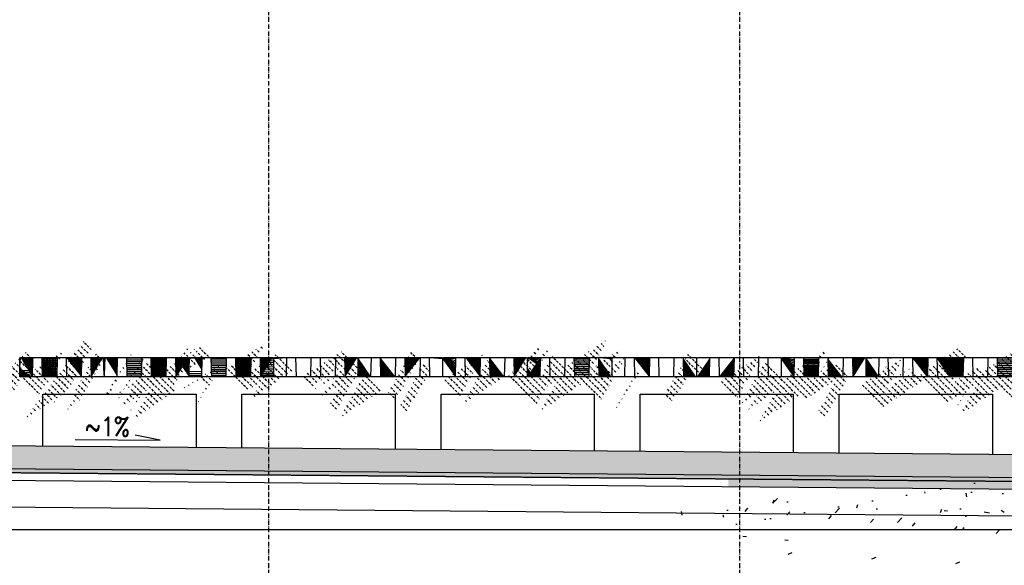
# Model space of a CAD drawing. Header units: centimetres. Extents: x 657501712 to 657529232, y 555122765 to 555182979.
# Tile 34 of 78: x 657503637 to 657504923, y 555123523 to 555124235. Entities that reach past the tile are written whole.
import ezdxf
from ezdxf.enums import TextEntityAlignment as Align

# ---------------------------------------------------------------- set-up
doc = ezdxf.new("R2010")
doc.units = ezdxf.units.CM
doc.header["$LTSCALE"] = 0.1
for name, pattern in [('ZKZOK_PW_06_00_300$0$ACAD_ISO04W100', [30.5, 24, -3, 0.5, -3]), ('ZKZOK_PW_06_00_300$0$ACAD_ISO10W100', [18.5, 12, -3, 0.5, -3]), ('ZKZOK_PW_06_00_300$0$DASHED', [0.75, 0.5, -0.25])]:
    doc.linetypes.add(name, pattern=pattern)
for name, color, linetype in [('xrefs', 7, 'Continuous'), ('ZKZOK_PW_06_00_300$0$G_GB_030L', 7, 'ZKZOK_PW_06_00_300$0$ACAD_ISO04W100'), ('ZKZOK_PW_06_00_300$0$S_GB_102T', 2, 'Continuous'), ('ZKZOK_PW_06_00_300$0$S_GB_200L', 3, 'Continuous'), ('ZKZOK_PW_06_00_300$0$S_GB_301L', 1, 'Continuous'), ('ZKZOK_PW_06_00_300$0$S_GB_303L', 3, 'Continuous'), ('ZKZOK_PW_06_00_300$0$S_GB_309H', 9, 'Continuous'), ('ZKZOK_PW_06_00_300$0$S_GB_309L', 9, 'Continuous'), ('ZKZOK_PW_06_00_300$0$S_GB_314L', 4, 'Continuous'), ('ZKZOK_PW_06_00_300$0$S_GB_402L', 2, 'Continuous'), ('ZKZOK_PW_06_00_300$0$S_GB_409L', 9, 'Continuous')]:
    doc.layers.add(name, color=color, linetype=linetype)
doc.styles.add('ZKZOK_PW_06_00_300$0$GBPBP', font='romans.shx', dxfattribs={"width": 0.8})
pattern_1 = [(135, (-539543.0126714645, -65452.06100205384), (-44.90128060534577, -44.90128060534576), []), (135, (-539543.0126714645, -65407.15970205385), (-44.90128060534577, -44.90128060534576), [31.75, -15.875])]
pattern_2 = [(135, (-580493.0382061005, -65723.45135498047), (-44.9012806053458, -44.90128060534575), []), (135, (-580493.0382061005, -65678.55005550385), (-44.9012806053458, -44.90128060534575), [31.75, -15.875])]
pattern_3 = [(135, (-580493.0382051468, -65723.4513540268), (-44.90128060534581, -44.90128060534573), []), (135, (-580493.0382061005, -65678.55005550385), (-44.90128060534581, -44.90128060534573), [31.75, -15.875])]

# ---------------------------------------------------------------- blocks, each defined once
blk = doc.blocks.new('ZKZOK_PW_06_00_300$0$A$C46AB2480')
at = {"layer": 'ZKZOK_PW_06_00_300$0$S_GB_309H'}
h = blk.add_hatch(dxfattribs=at)
h.set_pattern_fill('ANSI33', color=256, scale=10, angle=90, style=0)
h.set_pattern_definition(pattern_1)
h.paths.add_polyline_path([(169.9772207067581, 246.3903546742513), (10, 246.3903546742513), (0, 236.3903546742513), (0, -3.609645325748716), (164.9772207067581, -3.609645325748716)])
h = blk.add_hatch(dxfattribs=at)
h.set_pattern_fill('ANSI33', color=256, scale=10, angle=90, style=0)
h.set_pattern_definition(pattern_1)
h.paths.add_polyline_path([(489.9772207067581, 246.3903546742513), (290.0259400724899, 246.3903546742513), (295.0259400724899, -3.609645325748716), (484.9772207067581, -3.609645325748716)])
h = blk.add_hatch(dxfattribs=at)
h.set_pattern_fill('ANSI33', color=256, scale=10, angle=90, style=0)
h.set_pattern_definition(pattern_1)
h.paths.add_polyline_path([(804.9772207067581, -3.609645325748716), (809.9772207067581, 246.3903546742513), (610.0259400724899, 246.3903546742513), (615.0259400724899, -3.609645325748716)])
h = blk.add_hatch(dxfattribs=at)
h.set_pattern_fill('ANSI33', color=256, scale=10, angle=90, style=0)
h.set_pattern_definition(pattern_1)
h.paths.add_polyline_path([(935.0259400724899, -3.609645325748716), (1100, -3.609645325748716), (1100, 236.3903546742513), (1090, 246.3903546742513), (930.0259400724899, 246.3903546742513)])
at = {"layer": 'ZKZOK_PW_06_00_300$0$S_GB_200L', "color": 2}
blk.add_lwpolyline([(1100, -3.609645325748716), (0, -3.609645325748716), (0, 236.3903546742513), (10, 246.3903546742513), (1090, 246.3903546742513), (1100, 236.3903546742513)], close=True, dxfattribs=at)
at = {"layer": 'ZKZOK_PW_06_00_300$0$S_GB_402L'}
for p, q in [((164.9772207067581, -3.609645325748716), (169.9772207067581, 246.3903546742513)), ((295.0259400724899, -3.609645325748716), (290.0259400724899, 246.3903546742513)), ((484.9772207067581, -3.609645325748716), (489.9772207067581, 246.3903546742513)), ((615.0259400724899, -3.609645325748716), (610.0259400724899, 246.3903546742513)), ((804.9772207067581, -3.609645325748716), (809.9772207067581, 246.3903546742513)), ((935.0259400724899, -3.609645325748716), (930.0259400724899, 246.3903546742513))]:
    blk.add_line(p, q, dxfattribs=at)
blk = doc.blocks.new('wer')
at = {"layer": 'ZKZOK_PW_06_00_300$0$S_GB_309H'}
h = blk.add_hatch(dxfattribs=at)
h.set_pattern_fill('ANSI33', color=251, scale=20, angle=360, style=0)
h.set_pattern_definition([(44.99999999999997, (-606824.3806915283, -65723.45135498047), (-89.80256121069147, 89.80256121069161), []), (44.99999999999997, (-606734.5780916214, -65723.45135498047), (-89.80256121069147, 89.80256121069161), [63.5, -31.75])])
h.paths.add_polyline_path([(-48633.32567882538, 5000.000001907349), (-48633.32567882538, 5250.000001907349), (-50550.02553367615, 5250.000001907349), (-50550.02553367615, -346.9952535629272), (-50250.02553367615, -346.9950771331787), (-50250.02553272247, 5000.000001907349)])
h.paths.add_polyline_path([(-43614.0577545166, 5123.240466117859), (-43614.0577545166, 5250.000000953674), (-48623.14284229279, 5250.000001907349), (-48626.4540271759, 5000.000001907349), (-25250.02553367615, 5000.000001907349), (-25250.02553367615, 5900.000001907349), (-25550.02553367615, 5900.000000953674), (-25550.02553367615, 5250.000001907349), (-43295.50103855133, 5250.000000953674), (-43295.501039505, 5123.240466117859)])
h.paths.add_polyline_path([(-50550.02553367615, -1099.990693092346), (-50251.09885025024, -1099.990693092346), (-50250.02553367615, -1099.999998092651), (-50250.02553367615, -324.9999980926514), (-50550.02553367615, -370.3764896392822)])
h.paths.add_polyline_path([(-47520.00140953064, -1123.668215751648), (-47520.00140953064, -1423.59672832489), (-27180.91029548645, -1599.312512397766), (-27180.9102973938, -1299.999998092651)])
h = blk.add_hatch(dxfattribs=at)
h.set_pattern_fill('ANSI33', color=251, scale=10, angle=89.99999999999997, style=0)
h.set_pattern_definition(pattern_2)
h.paths.add_polyline_path([(-40780.04831314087, -24.99999809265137), (-40940.0255355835, -24.99999809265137), (-40950.02553367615, -34.99999809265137), (-40950.02553367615, -274.9999980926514), (-40785.04831314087, -274.9999990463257)])
h = blk.add_hatch(dxfattribs=at)
h.set_pattern_fill('ANSI33', color=251, scale=10, angle=89.99999999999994, style=0)
h.set_pattern_definition(pattern_3)
h.paths.add_polyline_path([(-40780.04831314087, -24.99999809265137), (-40940.02553367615, -24.99999809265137), (-40950.02553367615, -34.99999809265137), (-40950.02553272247, -274.9999980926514), (-40785.04831314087, -274.9999990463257)])
h = blk.add_hatch(dxfattribs=at)
h.set_pattern_fill('ANSI33', color=251, scale=10, angle=89.99999999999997, style=0)
h.set_pattern_definition(pattern_2)
h.paths.add_polyline_path([(-40460.04831314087, -24.99999809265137), (-40659.99959373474, -24.99999809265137), (-40654.99959564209, -274.9999980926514), (-40465.04831314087, -274.9999980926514)])
h = blk.add_hatch(dxfattribs=at)
h.set_pattern_fill('ANSI33', color=251, scale=10, angle=89.99999999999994, style=0)
h.set_pattern_definition(pattern_3)
h.paths.add_polyline_path([(-40460.04831218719, -24.99999809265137), (-40659.99959278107, -24.99999809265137), (-40654.99959373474, -274.9999980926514), (-40465.04831218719, -274.9999971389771)])
h = blk.add_hatch(dxfattribs=at)
h.set_pattern_fill('ANSI33', color=251, scale=10, angle=89.99999999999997, style=0)
h.set_pattern_definition(pattern_2)
h.paths.add_polyline_path([(-40145.04831314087, -274.9999980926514), (-40140.04831314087, -24.99999809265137), (-40339.99959373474, -24.99999809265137), (-40334.99959373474, -274.9999980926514)])
h = blk.add_hatch(dxfattribs=at)
h.set_pattern_fill('ANSI33', color=251, scale=10, angle=89.99999999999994, style=0)
h.set_pattern_definition(pattern_3)
h.paths.add_polyline_path([(-40145.04831314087, -274.9999980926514), (-40140.04831314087, -24.99999809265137), (-40339.99959278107, -24.99999809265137), (-40334.99959373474, -274.9999980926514)])
h = blk.add_hatch(dxfattribs=at)
h.set_pattern_fill('ANSI33', color=251, scale=10, angle=89.99999999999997, style=0)
h.set_pattern_definition(pattern_2)
h.paths.add_polyline_path([(-40014.99959564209, -274.9999980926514), (-39850.02553367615, -274.9999980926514), (-39850.0255355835, -34.99999809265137), (-39860.02553367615, -24.99999809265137), (-40019.99959564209, -24.99999809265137)])
h = blk.add_hatch(dxfattribs=at)
h.set_pattern_fill('ANSI33', color=251, scale=10, angle=89.99999999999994, style=0)
h.set_pattern_definition(pattern_3)
h.paths.add_polyline_path([(-40014.99959564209, -274.9999980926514), (-39850.02553367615, -274.9999971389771), (-39850.0255355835, -34.99999809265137), (-39860.02553367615, -24.99999809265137), (-40019.99959373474, -24.99999809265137)])
h = blk.add_hatch(dxfattribs=at)
h.set_pattern_fill('AR-CONC', color=251, scale=3, angle=-2.067360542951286e-14)
h.set_pattern_definition([(49.99999999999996, (-52378.84115791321, -1938.792616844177), (546.554006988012, -47.81725661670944), [57.15, -628.65]), (355, (-52378.84115791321, -1938.792616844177), (-105.7302642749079, 573.1705357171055), [45.72, -502.92175251]), (100.4514446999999, (-52333.29513835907, -1942.777376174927), (440.82374127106, 525.3532557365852), [48.57002639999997, -534.2707337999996]), (46.18419999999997, (-52378.84115886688, -1786.392615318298), (813.2371226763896, -126.1269837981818), [85.72499999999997, -942.9749999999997]), (96.63555760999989, (-52311.07145881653, -1796.903115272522), (712.2124021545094, 742.2783737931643), [72.85506942, -801.4068244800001]), (351.1841511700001, (-52378.84115886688, -1786.392615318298), (712.2124021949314, 742.2783737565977), [68.57990121, -754.37919576]), (20.99999999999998, (-52302.64115905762, -1824.492615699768), (454.8431738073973, -306.795594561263), [57.15000000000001, -628.6500000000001]), (326, (-52302.64115905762, -1824.492615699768), (185.4060850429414, 552.5638983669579), [45.72, -502.92]), (71.45144499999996, (-52264.73756027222, -1850.058916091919), (640.2492578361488, 245.7683066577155), [48.57002640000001, -534.2698128]), (37.49999999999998, (-52378.84115791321, -1938.792616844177), (9.265809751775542, 253.6651166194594), [0, -496.824, 0, -510.54, 0, -504.8250000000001]), (7.499999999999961, (-52378.84115791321, -1938.792616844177), (200.4589875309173, 300.5417244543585), [0, -291.0839999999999, 0, -485.394, 0, -192.405]), (327.4999999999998, (-52548.7671585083, -1938.792616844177), (406.7717855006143, -17.18623197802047), [0, -190.5, 0, -594.3600000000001, 0, -788.6700000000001]), (317.4999999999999, (-52624.96715831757, -1938.792617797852), (444.3875441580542, 76.27947309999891), [0, -247.65, 0, -394.716, 0, -560.0699999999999])])
h.paths.add_polyline_path([(-27242.54419994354, -1748.785633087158), (-31700.02553272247, -1710.276054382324), (-31700.02553272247, -2010.287250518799), (-31700.02553272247, -2060.289115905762), (-27939.67366218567, -2092.775975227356), (-26516.20861816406, -3221.265777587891), (-22675.89392471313, -3221.265777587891), (-22675.89392566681, -2358.453068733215, -0.1293892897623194), (-23322.56492900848, -2785.062788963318), (-23322.56492805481, -3024.662775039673), (-23249.96492958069, -3024.662775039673), (-23249.96492958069, -3044.662775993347), (-23750.16492843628, -3044.662775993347), (-23750.16492843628, -3024.662775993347), (-23677.56492996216, -3024.662775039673), (-23677.56492900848, -2859.384087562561), (-25907.77749633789, -2859.384087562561, -0.1550595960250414), (-26758.73363113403, -2505.020864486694, -0.3787143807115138), (-27180.9102973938, -2031.390979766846), (-27180.91029548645, -1927.600009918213, -0.03109903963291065)])
h.paths.add_polyline_path([(-23677.56492900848, -1299.999998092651), (-24300.00000953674, -1299.999998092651), (-25026.55190467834, -1767.930286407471), (-25400.02553272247, -1764.703729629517), (-25400.02553272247, -2388.61912727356), (-23996.77823257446, -2429.899997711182), (-23677.56492996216, -2429.899997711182)])
h.paths.add_polyline_path([(-23677.56492900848, -899.1253614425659), (-24300.00000953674, -1299.999998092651), (-23677.56492900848, -1299.999998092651)])
h.paths.add_polyline_path([(-22675.89392471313, -954.9708213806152), (-22946.28664588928, -428.1510810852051), (-23322.56492996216, -670.4902811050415), (-23322.56492996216, -1279.999998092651), (-23022.56492900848, -1279.999998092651), (-23022.56492900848, -1299.999998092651), (-22675.89392566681, -1299.999998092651)])
h.paths.add_polyline_path([(-22675.89392566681, -349.9999980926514), (-22824.94203948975, -349.9999980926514), (-22946.28664588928, -428.1510810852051), (-22675.89392471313, -954.9708213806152)])
h.paths.add_polyline_path([(-22675.89392566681, -1299.999998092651), (-23022.56492900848, -1299.999998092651), (-23022.56492996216, -1439.999998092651), (-23322.56492996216, -1439.999998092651), (-23322.56492900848, -2785.062788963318, 0.1293892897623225), (-22675.89392566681, -2358.453068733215)])
h.paths.add_polyline_path([(-25400.02553272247, -1764.703729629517), (-27020.91029548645, -1750.700397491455), (-27020.9102973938, -2031.061672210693, 0.4162523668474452), (-26698.21014785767, -2348.373073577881), (-26698.27092552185, -2350.427215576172), (-25400.02553272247, -2388.61912727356)], flags=17)
h.paths.add_polyline_path([(-23677.56492996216, -2589.899996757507), (-23997.66492843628, -2589.899997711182), (-26703.00291442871, -2510.357225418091), (-26702.9447479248, -2508.391322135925, -0.02920107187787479), (-26758.73363113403, -2505.020864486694, 0.1550595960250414), (-25907.77749633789, -2859.384087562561), (-23677.56492900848, -2859.384087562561)], flags=17)
h = blk.add_hatch(dxfattribs=at)
h.set_pattern_fill('DASH', color=251, scale=10, angle=44.99999999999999)
h.set_pattern_definition([(44.99999999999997, (-606824.3806915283, -35883.3379535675), (1.953992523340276e-14, 44.90128060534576), [31.75, -31.75])])
h.paths.add_polyline_path([(-50400.02553367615, -2349.999998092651), (-50550.02553272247, -2349.999998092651), (-50750.0255317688, -2349.999998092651), (-50750.02553272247, -2399.999998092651), (-50400.02553272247, -2399.999998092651)])
h.paths.add_polyline_path([(-48524.83613014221, -1464.917510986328), (-47534.99756240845, -1473.469036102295, -0.5009000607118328), (-47520.00140953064, -1454.697818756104, -0.4142135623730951), (-47535.00140953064, -1439.697818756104, -0.4142135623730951), (-47520.00140953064, -1424.697818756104), (-47520.00140953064, -1423.59672832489), (-48551.25299358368, -1414.687421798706), (-49350.02553272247, -2349.999998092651), (-50400.02553367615, -2349.999998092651), (-50400.02553272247, -2399.999998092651), (-49323.45327186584, -2399.999998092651)])
h.paths.add_polyline_path([(-43950.02553272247, -1454.43886756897), (-47519.8718252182, -1424.698378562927, -0.4116854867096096), (-47505.00140857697, -1439.697818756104, -0.4918983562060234), (-47520.00140953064, -1458.129385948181, -0.42595582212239), (-47505.01336097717, -1473.728079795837), (-43950.02553272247, -1504.440734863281)])
h.paths.add_polyline_path([(-43950.02553272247, -1454.43886756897), (-43950.02553272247, -1504.440734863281), (-37700.02553367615, -1558.436442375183), (-37700.02553272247, -1508.43457698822)])
h.paths.add_polyline_path([(-37700.02553272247, -1508.43457698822), (-37700.02553367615, -1558.436442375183), (-31700.02553272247, -1610.272324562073), (-31700.02553272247, -1560.270457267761)])
h.paths.add_polyline_path([(-31700.02553272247, -1560.270457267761), (-31700.02553272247, -1610.272324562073), (-27266.63091278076, -1648.573808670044, -0.00837076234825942), (-27276.01770591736, -1598.490846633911)])
h.paths.add_polyline_path([(-25400.02553272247, -1614.698132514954), (-27276.01770591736, -1598.490846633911, 0.008370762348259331), (-27266.63091278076, -1648.573808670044), (-25400.02553272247, -1664.699997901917)])
h.paths.add_polyline_path([(-25199.94203853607, -1616.42671585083), (-25400.02553272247, -1614.698132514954), (-25400.02553272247, -1664.699997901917), (-25199.94203948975, -1666.428583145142)])
h.paths.add_polyline_path([(-25049.94203853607, -1617.72261428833), (-25199.94203853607, -1616.42671585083), (-25199.94203948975, -1666.428583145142), (-25049.94203853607, -1667.724478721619)])
h = blk.add_hatch(dxfattribs=at)
h.set_pattern_fill('DASH', color=251, scale=10, angle=315)
h.set_pattern_definition([(314.9999999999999, (-606824.3806915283, -35883.3379535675), (44.90128060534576, -2.664535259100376e-14), [31.75, -31.75])])
h.paths.add_polyline_path([(-25049.94203853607, -1667.724478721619), (-25199.94203948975, -1666.428583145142), (-25199.94203853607, -1766.432313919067), (-25049.94203853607, -1767.728212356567)])
h.paths.add_polyline_path([(-25199.94203948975, -1666.428583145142), (-25400.02553272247, -1664.699997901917), (-25400.02553272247, -1764.703729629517), (-25199.94203853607, -1766.432313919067)])
h.paths.add_polyline_path([(-25400.02553272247, -1664.699997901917), (-27020.91029548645, -1650.696666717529), (-27020.91029548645, -1750.700397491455), (-25400.02553272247, -1764.703729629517)])
h.paths.add_polyline_path([(-27266.63091278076, -1648.573808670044), (-31700.02553272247, -1610.272324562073), (-31700.02553272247, -1710.276054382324), (-27242.54419994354, -1748.785633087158, -0.01693507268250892)])
h.paths.add_polyline_path([(-27180.91029548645, -1649.31437587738), (-27266.63091278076, -1648.573808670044, 0.01693507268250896), (-27242.54419994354, -1748.785633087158), (-27180.91029548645, -1749.318108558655)])
h.paths.add_polyline_path([(-27100.03780937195, -1650.013059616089), (-27171.81029605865, -1649.392993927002), (-27171.81029605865, -1749.396727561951), (-27100.03780937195, -1750.016792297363)])
h.paths.add_polyline_path([(-27030.01029682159, -1650.618047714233), (-27100.03780937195, -1650.013059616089), (-27100.03780937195, -1750.016792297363), (-27030.01029586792, -1750.621780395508)])
at = {"layer": 'ZKZOK_PW_06_00_300$0$G_GB_030L', "color": 251, "linetype": 'ZKZOK_PW_06_00_300$0$ACAD_ISO10W100', "ltscale": 50}
for p, q in [((-37700.0255355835, -7945.887768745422), (-37700.02553367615, 12344.07594203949)), ((-37700.0255355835, -7945.887766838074), (-37700.02553272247, 12344.07594203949)), ((-31550.0255355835, -7945.887769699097), (-31550.02553367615, 12344.07594013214)), ((-31550.0255355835, -7945.887769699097), (-31550.02553272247, 12344.07594203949))]:
    blk.add_line(p, q, dxfattribs=at)
at = {"layer": 'ZKZOK_PW_06_00_300$0$S_GB_301L', "color": 251}
for points in [[(-40228.55622673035, -1094.110915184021), (-39118.89856147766, -1103.697594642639), (-39443.36707019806, -1036.284090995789)], [(-40228.55622673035, -1094.110915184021), (-39118.89856147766, -1103.697594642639), (-39443.36706924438, -1036.284090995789)]]:
    blk.add_lwpolyline(points, dxfattribs=at)
at = {"layer": 'ZKZOK_PW_06_00_300$0$S_GB_303L', "color": 251, "linetype": 'Continuous'}
for p, q in [((-27100.03780937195, -1299.999998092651), (-50250.0255355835, -1099.999998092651)), ((-27100.03780937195, -1299.999997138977), (-50250.0255355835, -1099.999998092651)), ((-25049.94203853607, -1617.72261428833), (-48551.25299358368, -1414.687421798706)), ((-25049.94203948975, -1617.72261428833), (-48551.25299453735, -1414.687421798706))]:
    blk.add_line(p, q, dxfattribs=at)
for points in [[(-40650.0255355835, -1182.937407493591), (-40650.02553367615, -499.7049980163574), (-38650.0255355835, -499.7049980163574), (-38650.0255355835, -1200.216033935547)], [(-40650.02553367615, -1182.937407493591), (-40650.02553272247, -499.7049980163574), (-38650.02553367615, -499.7049980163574), (-38650.02553367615, -1200.216032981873)], [(-38050.02553367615, -1205.399621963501), (-38050.02553367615, -499.7049980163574), (-36050.0255355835, -499.7049980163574), (-36050.0255355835, -1222.678249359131)], [(-38050.02553367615, -1205.399621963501), (-38050.02553272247, -499.7049980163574), (-36050.0255355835, -499.7049970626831), (-36050.0255355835, -1222.678249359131)], [(-35450.02553367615, -1227.861837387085), (-35450.02553367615, -499.7049980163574), (-33450.02553367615, -499.7049980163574), (-33450.0255355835, -1245.140463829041)], [(-35450.02553272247, -1227.861836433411), (-35450.02553272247, -499.7049980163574), (-33450.02553272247, -499.7049980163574), (-33450.0255355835, -1245.140463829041)], [(-32850.02553367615, -1250.324051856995), (-32850.0255355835, -499.7049980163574), (-30850.0255355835, -499.7049980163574), (-30850.0255355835, -1267.602680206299)], [(-32850.02553272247, -1250.324051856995), (-32850.0255355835, -499.7049980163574), (-30850.0255355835, -499.7049980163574), (-30850.02553367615, -1267.602680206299)], [(-30250.0255355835, -1272.786267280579), (-30250.02553367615, -499.7049980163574), (-28250.02553367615, -499.7049980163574), (-28250.02553367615, -1290.064894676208)], [(-30250.02553367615, -1272.78626537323), (-30250.02553272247, -499.7049980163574), (-28250.02553272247, -499.7049980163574), (-28250.02553272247, -1290.064894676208)]]:
    blk.add_lwpolyline(points, dxfattribs=at)
at = {"layer": 'ZKZOK_PW_06_00_300$0$S_GB_309L', "color": 251}
for p, q in [((-25026.55190467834, -1767.930286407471), (-48471.8955783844, -1565.378612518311)), ((-27939.9001083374, -2092.596453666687), (-48311.75883293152, -1915.365552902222))]:
    blk.add_line(p, q, dxfattribs=at)
at = {"layer": 'ZKZOK_PW_06_00_300$0$S_GB_314L', "color": 251, "linetype": 'ZKZOK_PW_06_00_300$0$DASHED', "ltscale": 100}
blk.add_line((-24999.94203853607, -1668.156445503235), (-48524.83613014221, -1464.917510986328), dxfattribs=at)
at = {"layer": 'ZKZOK_PW_06_00_300$0$S_GB_402L', "color": 251}
for p, q in [((-40785.04831314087, -274.9999990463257), (-40780.04831314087, -24.99999809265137)), ((-40785.04831314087, -274.9999990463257), (-40780.04831314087, -24.99999809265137)), ((-40654.99959564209, -274.9999980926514), (-40659.99959373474, -24.99999809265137)), ((-40654.99959373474, -274.9999980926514), (-40659.99959278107, -24.99999809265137)), ((-40465.04831314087, -274.9999980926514), (-40460.04831314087, -24.99999809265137)), ((-40465.04831218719, -274.9999971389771), (-40460.04831218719, -24.99999809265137)), ((-40334.99959373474, -274.9999980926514), (-40339.99959373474, -24.99999809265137)), ((-40334.99959373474, -274.9999980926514), (-40339.99959278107, -24.99999809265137)), ((-40145.04831314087, -274.9999980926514), (-40140.04831314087, -24.99999809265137)), ((-40145.04831314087, -274.9999980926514), (-40140.04831314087, -24.99999809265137)), ((-40014.99959564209, -274.9999980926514), (-40019.99959564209, -24.99999809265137)), ((-40014.99959564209, -274.9999980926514), (-40019.99959373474, -24.99999809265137))]:
    blk.add_line(p, q, dxfattribs=at)
for points in [[(-39850.02553367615, -274.9999980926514), (-40950.02553367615, -274.9999980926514), (-40950.02553367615, -34.99999809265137), (-40940.0255355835, -24.99999809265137), (-39860.02553367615, -24.99999809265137), (-39850.0255355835, -34.99999809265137)], [(-39850.02553367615, -274.9999971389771), (-40950.02553272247, -274.9999980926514), (-40950.02553367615, -34.99999809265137), (-40940.02553367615, -24.99999809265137), (-39860.02553367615, -24.99999809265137), (-39850.0255355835, -34.99999809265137)]]:
    blk.add_lwpolyline(points, close=True, dxfattribs=at)
at = {"layer": 'ZKZOK_PW_06_00_300$0$S_GB_409L', "color": 251, "linetype": 'Continuous'}
for p, q in [((-22675.89392662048, -2272.499945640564), (-54422.52548122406, -2272.499945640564)), ((-22675.89392566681, -2272.499945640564), (-54422.52548027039, -2272.499945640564))]:
    blk.add_line(p, q, dxfattribs=at)
at = {"layer": 'ZKZOK_PW_06_00_300$0$S_GB_303L', "color": 251}
for p in [(-28795.02553367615, -271.3903532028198), (-28795.02553272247, -271.3903551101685)]:
    blk.add_blockref('ZKZOK_PW_06_00_300$0$A$C46AB2480', p, dxfattribs=at)
at = {"layer": 'ZKZOK_PW_06_00_300$0$S_GB_309L', "color": 251}
for p in [(-40950.02553367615, -271.3903522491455), (-40950.02553272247, -271.3903522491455), (-39845.0255355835, -271.3903522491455), (-39845.02553367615, -271.3903512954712), (-38740.02553367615, -271.3903532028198), (-38740.02553272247, -271.3903551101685), (-37635.02553367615, -271.3903522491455), (-37635.02553367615, -271.3903522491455), (-36530.0255355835, -271.3903522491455), (-36530.0255355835, -271.3903522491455), (-35425.0255355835, -271.3903522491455), (-35425.0255355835, -271.3903522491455), (-34320.02553367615, -271.3903522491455), (-34320.02553272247, -271.3903512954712), (-33215.02553367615, -271.3903532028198), (-33215.02553272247, -271.3903532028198), (-32110.0255355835, -271.3903532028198), (-32110.0255355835, -271.3903532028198), (-31005.0255355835, -271.3903522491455), (-31005.02553367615, -271.3903512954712), (-29900.0255355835, -271.3903522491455), (-29900.0255355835, -271.3903512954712)]:
    blk.add_blockref('ZKZOK_PW_06_00_300$0$A$C46AB2480', p, dxfattribs=at)
at = {"layer": 'ZKZOK_PW_06_00_300$0$S_GB_102T', "color": 251, "style": 'ZKZOK_PW_06_00_300$0$GBPBP', "width": 0.8}
for p in [(-39807.63798618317, -926.1596956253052), (-39807.63798522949, -926.1596946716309)]:
    blk.add_text('~1%%%', height=250, dxfattribs=at).set_placement(p, align=Align.MIDDLE_CENTER)

msp = doc.modelspace()

# ---------------------------------------------------------------- block references
at = {"layer": 'xrefs', "xscale": 0.1, "yscale": 0.1, "zscale": 0.1}
msp.add_blockref('wer', (657507732.19427, 555123796.7207938), dxfattribs=at)

doc.saveas('drawing.dxf')
